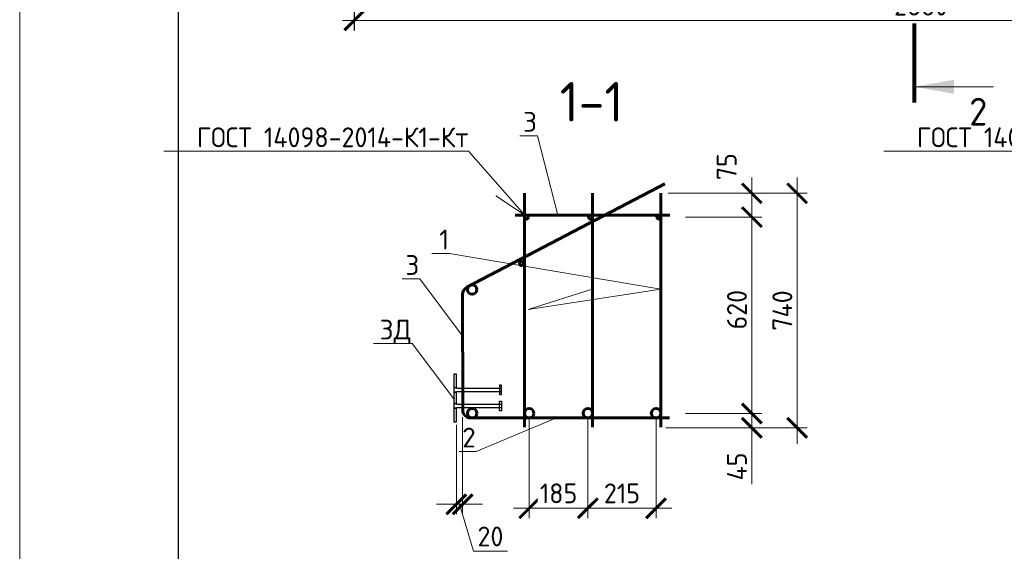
# Model space of a CAD drawing. Header units: millimetres. Extents: x 251864 to 617215, y -272865 to -46010.
# Tile 49 of 53: x 543055 to 555478, y -223605 to -216894. Entities that reach past the tile are written whole.
import ezdxf
from ezdxf import colors
from ezdxf.entities.mleader import LeaderData, LeaderLine
from ezdxf.math import Vec2, Vec3

# ---------------------------------------------------------------- set-up
doc = ezdxf.new("R2010")
doc.units = ezdxf.units.MM
doc.layers.get('Defpoints').update_dxf_attribs({"color": 140})
for name, color, linetype, lineweight in [('Выноски', 20, 'Continuous', 20), ('Изделия закладные', 1, 'Continuous', 30), ('подоснова', 151, 'Continuous', 5), ('Размеры', 54, 'Continuous', 20), ('СО_ОСНОВНАЯ_060', 142, 'Continuous', 60), ('ТОНКИЕ', 7, 'Continuous', 9)]:
    doc.layers.add(name, color=color, linetype=linetype, lineweight=lineweight)
doc.layers.add('ТОЛСТЫЕ_ОСНОВНЫЕ', color=6, linetype='Continuous')
doc.styles.add('GOST-2.304_Type-B', font='GOST_Common.ttf')
doc.styles.add('ГОСТ', font='GOST_Common.ttf')
doc.dimstyles.new('ГОСТ', dxfattribs={"dimscale": 0, "dimtxt": 2.5, "dimasz": 2.5, "dimexe": 1.25, "dimexo": 0.625, "dimtad": 1, "dimdec": 0, "dimtxsty": 'ГОСТ', "dimblk": 'ARCHTICK', "dimcen": 2.5, "dimdle": 1.5, "dimclrd": 256, "dimclre": 256, "dimclrt": 256, "dimadec": 0, "dimazin": 0, "dimtfac": 1, "dimtdec": 0, "dimtmove": 1, "dimatfit": 3, "dimfxl": 2, "dimtfill": 1, "dimlwd": -1, "dimarcsym": 0})
doc.dimstyles.new('мой', dxfattribs={"dimscale": 100, "dimtxt": 2.5, "dimasz": 2.5, "dimexe": 1.25, "dimexo": 0.625, "dimtad": 1, "dimdec": 0, "dimtxsty": 'GOST-2.304_Type-B', "dimblk": 'ARCHTICK', "dimcen": 2.5, "dimdle": 2, "dimaunit": 1, "dimadec": 1, "dimazin": 2, "dimtfac": 1, "dimtdec": 0, "dimtmove": 1, "dimatfit": 3, "dimfxl": 1, "dimtfill": 1, "dimlwd": -1, "dimlwe": -1, "dimarcsym": 0})

# ---------------------------------------------------------------- blocks, each defined once
blk = doc.blocks.new('*U281')
at = {"layer": 'ТОЛСТЫЕ_ОСНОВНЫЕ', "color": 6}
blk.add_lwpolyline([(20, 5), (205, 5), (205, 292), (20, 292)], close=True, dxfattribs=at)
at = {"layer": 'ТОНКИЕ'}
blk.add_lwpolyline([(0, 0), (210, 0), (210, 297), (0, 297)], close=True, dxfattribs=at)
blk = doc.blocks.new('_None')
blk = doc.blocks.new('_ArchTick')
at = {"color": 0, "linetype": 'ByBlock', "const_width": 0.15}
blk.add_lwpolyline([(-0.5, -0.5), (0.5, 0.5)], dxfattribs=at)
blk = doc.blocks.new('*D1340')
at = {"layer": 'Defpoints', "color": 0, "ltscale": 0.1, "transparency": 16777216}
for p in [(551394, -221866), (552293, -221866), (551144, -222047)]:
    blk.add_point(p, dxfattribs=at)
at = {"layer": 'Размеры', "color": 0, "linetype": 'Continuous', "ltscale": 0.1, "transparency": 16777216}
for p, q in [((552293, -222247), (552293, -221666)), ((551457, -221866), (552418, -221866)), ((551207, -222047), (552418, -222047)), ((552293, -222759), (552293, -222047))]:
    blk.add_line(p, q, dxfattribs=at)
at = {"layer": 'Размеры', "color": 0, "ltscale": 0.1, "transparency": 16777216, "xscale": 250, "yscale": 250, "zscale": 250}
for p, rotation in [((552293, -221866), 90), ((552293, -222047), 270)]:
    blk.add_blockref('_ArchTick', p, dxfattribs=dict(at, rotation=rotation))
at = {"layer": 'Размеры', "color": 0, "ltscale": 0.1, "transparency": 16777216, "insert": (552105, -222534), "char_height": 250, "attachment_point": 5, "rotation": 90, "style": 'GOST-2.304_Type-B', "bg_fill": 3, "box_fill_scale": 1.1, "bg_fill_color": 256, "bg_fill_true_color": 13158600, "bg_fill_transparency": 0}
blk.add_mtext('45', dxfattribs=at)
blk = doc.blocks.new('*D1341')
at = {"layer": 'Defpoints', "color": 0, "ltscale": 0.1, "transparency": 16777216}
for p in [(551394, -219386), (552293, -219386), (551394, -221865)]:
    blk.add_point(p, dxfattribs=at)
at = {"layer": 'Размеры', "color": 0, "linetype": 'Continuous', "ltscale": 0.1, "transparency": 16777216}
for p, q in [((552293, -222065), (552293, -219186)), ((551457, -219386), (552418, -219386)), ((551457, -221865), (552418, -221865))]:
    blk.add_line(p, q, dxfattribs=at)
at = {"layer": 'Размеры', "color": 0, "ltscale": 0.1, "transparency": 16777216, "xscale": 250, "yscale": 250, "zscale": 250}
for p, rotation in [((552293, -219386), 90), ((552293, -221865), 270)]:
    blk.add_blockref('_ArchTick', p, dxfattribs=dict(at, rotation=rotation))
at = {"layer": 'Размеры', "color": 0, "ltscale": 0.1, "transparency": 16777216, "insert": (552105, -220555), "char_height": 250, "attachment_point": 5, "rotation": 90, "style": 'GOST-2.304_Type-B', "bg_fill": 3, "box_fill_scale": 1.1, "bg_fill_color": 256, "bg_fill_true_color": 13158600, "bg_fill_transparency": 0}
blk.add_mtext('620', dxfattribs=at)
blk = doc.blocks.new('*D1342')
at = {"layer": 'Defpoints', "color": 0, "ltscale": 0.1, "transparency": 16777216}
for p in [(551174, -219086), (552293, -219086), (551394, -219386)]:
    blk.add_point(p, dxfattribs=at)
at = {"layer": 'Размеры', "color": 0, "linetype": 'Continuous', "ltscale": 0.1, "transparency": 16777216}
for p, q in [((552293, -219586), (552293, -218886)), ((551237, -219086), (552418, -219086)), ((551457, -219386), (552418, -219386))]:
    blk.add_line(p, q, dxfattribs=at)
at = {"layer": 'Размеры', "color": 0, "ltscale": 0.1, "transparency": 16777216, "xscale": 250, "yscale": 250, "zscale": 250}
for p, rotation in [((552293, -219086), 90), ((552293, -219386), 270)]:
    blk.add_blockref('_ArchTick', p, dxfattribs=dict(at, rotation=rotation))
at = {"layer": 'Размеры', "color": 0, "ltscale": 0.1, "transparency": 16777216, "insert": (551976, -218750), "char_height": 250, "attachment_point": 5, "rotation": 90, "style": 'GOST-2.304_Type-B', "bg_fill": 3, "box_fill_scale": 1.1, "bg_fill_color": 256, "bg_fill_true_color": 13158600, "bg_fill_transparency": 0}
blk.add_mtext('75', dxfattribs=at)
blk = doc.blocks.new('*D1343')
at = {"layer": 'Defpoints', "color": 0, "ltscale": 0.1, "transparency": 16777216}
for p in [(551807, -219086), (551144, -222047), (552865, -222047)]:
    blk.add_point(p, dxfattribs=at)
at = {"layer": 'Размеры', "color": 0, "linetype": 'Continuous', "ltscale": 0.1, "transparency": 16777216}
for p, q in [((552865, -218886), (552865, -222247)), ((551870, -219086), (552990, -219086)), ((551207, -222047), (552990, -222047))]:
    blk.add_line(p, q, dxfattribs=at)
at = {"layer": 'Размеры', "color": 0, "ltscale": 0.1, "transparency": 16777216, "xscale": 250, "yscale": 250, "zscale": 250}
for p, rotation in [((552865, -219086), 90), ((552865, -222047), 270)]:
    blk.add_blockref('_ArchTick', p, dxfattribs=dict(at, rotation=rotation))
at = {"layer": 'Размеры', "color": 0, "ltscale": 0.1, "transparency": 16777216, "insert": (552678, -220566), "char_height": 250, "attachment_point": 5, "rotation": 90, "style": 'GOST-2.304_Type-B', "bg_fill": 3, "box_fill_scale": 1.1, "bg_fill_color": 256, "bg_fill_true_color": 13158600, "bg_fill_transparency": 0}
blk.add_mtext('740', dxfattribs=at)
blk = doc.blocks.new('*D1344')
at = {"layer": 'Defpoints', "color": 0, "ltscale": 0.1, "transparency": 16777216}
for p in [(550224, -221861), (551084, -221861), (550224, -223061)]:
    blk.add_point(p, dxfattribs=at)
at = {"layer": 'Размеры', "color": 0, "linetype": 'Continuous', "ltscale": 0.1, "transparency": 16777216}
for p, q in [((550224, -221924), (550224, -223186)), ((551084, -221924), (551084, -223186)), ((551284, -223061), (550024, -223061))]:
    blk.add_line(p, q, dxfattribs=at)
at = {"layer": 'Размеры', "color": 0, "ltscale": 0.1, "transparency": 16777216, "xscale": 250, "yscale": 250, "zscale": 250, "rotation": 180}
blk.add_blockref('_ArchTick', (550224, -223061), dxfattribs=at)
at = {"layer": 'Размеры', "color": 0, "ltscale": 0.1, "transparency": 16777216, "xscale": 250, "yscale": 250, "zscale": 250}
blk.add_blockref('_ArchTick', (551084, -223061), dxfattribs=at)
at = {"layer": 'Размеры', "color": 0, "ltscale": 0.1, "transparency": 16777216, "insert": (550654, -222873), "char_height": 250, "attachment_point": 5, "style": 'GOST-2.304_Type-B', "bg_fill": 3, "box_fill_scale": 1.1, "bg_fill_color": 256, "bg_fill_true_color": 13158600, "bg_fill_transparency": 0}
blk.add_mtext('215', dxfattribs=at)
blk = doc.blocks.new('*D1345')
at = {"layer": 'Defpoints', "color": 0, "ltscale": 0.1, "transparency": 16777216}
for p in [(549484, -221861), (550224, -222044), (549484, -223061)]:
    blk.add_point(p, dxfattribs=at)
at = {"layer": 'Размеры', "color": 0, "linetype": 'Continuous', "ltscale": 0.1, "transparency": 16777216}
for p, q in [((549484, -221924), (549484, -223186)), ((550224, -222107), (550224, -223186)), ((550424, -223061), (549284, -223061))]:
    blk.add_line(p, q, dxfattribs=at)
at = {"layer": 'Размеры', "color": 0, "ltscale": 0.1, "transparency": 16777216, "xscale": 250, "yscale": 250, "zscale": 250, "rotation": 180}
blk.add_blockref('_ArchTick', (549484, -223061), dxfattribs=at)
at = {"layer": 'Размеры', "color": 0, "ltscale": 0.1, "transparency": 16777216, "xscale": 250, "yscale": 250, "zscale": 250}
blk.add_blockref('_ArchTick', (550224, -223061), dxfattribs=at)
at = {"layer": 'Размеры', "color": 0, "ltscale": 0.1, "transparency": 16777216, "insert": (549854, -222873), "char_height": 250, "attachment_point": 5, "style": 'GOST-2.304_Type-B', "bg_fill": 3, "box_fill_scale": 1.1, "bg_fill_color": 256, "bg_fill_true_color": 13158600, "bg_fill_transparency": 0}
blk.add_mtext('185', dxfattribs=at)
blk = doc.blocks.new('*D1348')
at = {"layer": 'Defpoints', "color": 0, "transparency": 16777216}
for p in [(547277, -215251), (561577, -215405), (561577, -216904)]:
    blk.add_point(p, dxfattribs=at)
at = {"layer": 'Размеры', "lineweight": -2, "transparency": 16777216}
for p, q in [((547277, -215314), (547277, -217029)), ((561577, -215468), (561577, -217029))]:
    blk.add_line(p, q, dxfattribs=at)
at = {"layer": 'Размеры', "transparency": 16777216}
blk.add_line((547127, -216904), (561727, -216904), dxfattribs=at)
at = {"layer": 'Размеры', "transparency": 16777216, "xscale": 250, "yscale": 250, "zscale": 250, "rotation": 180}
blk.add_blockref('_ArchTick', (547277, -216904), dxfattribs=at)
at = {"layer": 'Размеры', "transparency": 16777216, "xscale": 250, "yscale": 250, "zscale": 250}
blk.add_blockref('_ArchTick', (561577, -216904), dxfattribs=at)
at = {"layer": 'Размеры', "transparency": 16777216, "insert": (554427, -216717), "char_height": 250, "attachment_point": 5, "style": 'ГОСТ', "bg_fill": 3, "box_fill_scale": 1.1, "bg_fill_color": 256, "bg_fill_true_color": 13158600, "bg_fill_transparency": 0}
blk.add_mtext('2860', dxfattribs=at)
blk = doc.blocks.new('ввввв')
at = {"ltscale": 5}
h = blk.add_hatch(color=256, dxfattribs=at)
h.dxf.hatch_style = 1
h.paths.add_polyline_path([(625470, -158226), (625470, -158258), (625466, -158258), (625466, -158250), (625445, -158226)])
h = blk.add_hatch(color=256, dxfattribs=at)
h.dxf.hatch_style = 1
h.paths.add_polyline_path([(625510, -158226), (625534, -158226), (625514, -158250), (625514, -158258), (625510, -158258)])
h = blk.add_hatch(color=256, dxfattribs=at)
h.dxf.hatch_style = 1
h.paths.add_polyline_path([(625672, -158226), (625647, -158226), (625668, -158250), (625668, -158258), (625672, -158258)])
h = blk.add_hatch(color=256, dxfattribs=at)
h.dxf.hatch_style = 1
h.paths.add_polyline_path([(625712, -158226), (625712, -158258), (625716, -158258), (625716, -158250), (625736, -158226)])
for p, q in [((625466, -158250), (625445, -158226)), ((625514, -158250), (625534, -158226)), ((625668, -158250), (625647, -158226)), ((625716, -158250), (625736, -158226))]:
    blk.add_line(p, q, dxfattribs=at)
at = {"layer": 'Изделия закладные', "lineweight": 30, "ltscale": 25}
for p, q in [((625470, -158258), (625470, -158826)), ((625510, -158258), (625510, -158826)), ((625672, -158258), (625672, -158826)), ((625712, -158258), (625712, -158826))]:
    blk.add_line(p, q, dxfattribs=at)
for points in [[(625712, -158258), (625892, -158258), (625892, -158226), (625290, -158226), (625290, -158258), (625471, -158258)], [(625511, -158258), (625672, -158258)]]:
    blk.add_lwpolyline(points, dxfattribs=at)
for points in [[(625430, -158802), (625550, -158802), (625550, -158826), (625430, -158826)], [(625752, -158802), (625632, -158802), (625632, -158826), (625752, -158826)]]:
    blk.add_lwpolyline(points, close=True, dxfattribs=at)
blk = doc.blocks.new('*D1363')
at = {"layer": 'Defpoints', "color": 0, "ltscale": 0.1, "transparency": 16777216}
for p in [(548644, -221851), (548565, -221944), (548644, -223011)]:
    blk.add_point(p, dxfattribs=at)
at = {"layer": 'Размеры', "color": 0, "linetype": 'Continuous', "ltscale": 0.1, "transparency": 16777216}
for p, q in [((548644, -221913), (548644, -223136)), ((548565, -222007), (548565, -223136)), ((548565, -223011), (548315, -223011)), ((548565, -223011), (548644, -223011)), ((548565, -223011), (548644, -223011)), ((548605, -223011), (548783, -223604)), ((548644, -223011), (548894, -223011)), ((548783, -223604), (549208, -223604))]:
    blk.add_line(p, q, dxfattribs=at)
at = {"layer": 'Размеры', "color": 0, "ltscale": 0.1, "transparency": 16777216, "xscale": 250, "yscale": 250, "zscale": 250}
blk.add_blockref('_ArchTick', (548565, -223011), dxfattribs=at)
at = {"layer": 'Размеры', "color": 0, "ltscale": 0.1, "transparency": 16777216, "xscale": 250, "yscale": 250, "zscale": 250, "rotation": 180}
blk.add_blockref('_ArchTick', (548644, -223011), dxfattribs=at)
at = {"layer": 'Размеры', "color": 0, "ltscale": 0.1, "transparency": 16777216, "insert": (548995, -223417), "char_height": 250, "attachment_point": 5, "style": 'GOST-2.304_Type-B', "bg_fill": 3, "box_fill_scale": 1.1, "bg_fill_color": 256, "bg_fill_true_color": 13158600, "bg_fill_transparency": 0}
blk.add_mtext('20', dxfattribs=at)

msp = doc.modelspace()

# ---------------------------------------------------------------- hatches: boundary and pattern name
at = {"layer": 'Выноски'}
msp.add_hatch(color=256, dxfattribs=at).paths.add_polyline_path([(554343, -217741.4), (554843, -217653.2), (554843, -217829.6)], flags=0)

# ---------------------------------------------------------------- linework, layer by layer
msp.add_line((554343, -217741.4), (555343, -217741.4), dxfattribs=at)
at = {"layer": 'подоснова', "ltscale": 0.3}
msp.add_line((549423.7, -219357.7), (549063.4, -219116.6), dxfattribs=at)
at = {"layer": 'СО_ОСНОВНАЯ_060', "ltscale": 100}
msp.add_line((548644.5, -221821.8), (548643.3, -220360.8), dxfattribs=at)
for points in [[(549423.6, -219085.9), (549423.6, -222035.9)], [(550284, -219085.9), (550284, -222035.9)], [(551144.5, -219085.9), (551144.5, -222035.9)], [(551259.5, -219360.9), (549308.6, -219360.9)], [(551253.6, -221921.8), (549302.7, -221921.8)]]:
    msp.add_lwpolyline(points, dxfattribs=at)
for centre, radius in [((549448.6, -219385.9), 25), ((550259, -219385.9), 25), ((551119.5, -219385.9), 25), ((549386.5, -219972.3), 25.8), ((548763.3, -220301), 60), ((548764.5, -221861.4), 60), ((549483.6, -221861.4), 60), ((550224, -221861.4), 60), ((551084.5, -221861.4), 60)]:
    msp.add_circle(centre, radius, dxfattribs=at)
for centre, start, end in [((548743.3, -220360.8), 117.63964, 180), ((548744.5, -221821.8), 180, 270), ((548744.5, -221821.8), 180, 270)]:
    msp.add_arc(centre, 100, start, end, dxfattribs=at)

# ---------------------------------------------------------------- block references
at = {"xscale": 100, "yscale": 100, "zscale": 100}
msp.add_blockref('*U281', (543055.5, -238510.6), dxfattribs=at)
at = {"layer": 'Размеры', "rotation": 90}
msp.add_blockref('ввввв', (390307.1, -847259.5), dxfattribs=at)

# ---------------------------------------------------------------- texts
at = {"layer": 'Выноски', "style": 'GOST-2.304_Type-B'}
msp.add_text('2', height=350, dxfattribs=at).set_placement((555035.8, -218230.7))
at = {"layer": 'Размеры', "insert": (550271.1, -217931), "char_height": 500, "attachment_point": 5, "style": 'GOST-2.304_Type-B'}
msp.add_mtext_dynamic_manual_height_columns('1-1', width=15225.227, gutter_width=15, heights=[0], dxfattribs=at)

# ---------------------------------------------------------------- leaders
at = {"layer": 'подоснова'}
ml = msp.add_multileader_mtext('Standard', dxfattribs=at)
ml.set_content('{\\fISOCPEUR|b0|i0|c204|p34;3}', color=256, style='GOST-2.304_Type-B')
ml.set_leader_properties(color=256, linetype='ByLayer', lineweight=15)
ml.set_arrow_properties(name='NONE')
ml.build(insert=Vec2(0, 0))
ml.multileader.update_dxf_attribs({"text_left_attachment_type": 6, "text_right_attachment_type": 6, "dogleg_length": 10, "arrow_head_size": 18})
ctx = ml.context
ctx.base_point, ctx.char_height, ctx.arrow_head_size, ctx.landing_gap_size, ctx.plane_origin = Vec3(549412.2, -218359.2), 250, 18, 20, Vec3(556100, -218831.9)
ctx.left_attachment, ctx.right_attachment, ctx.text_align_type = 6, 6, 1
notes = []
notes.append((ctx, [(0, (1, 1, 0), (549587.2, -218359.2), (-1, 0), 10, [(1, [(549848.7, -219376.8)], 0, [])])]))
ctx.mtext.insert, ctx.mtext.width, ctx.mtext.alignment, ctx.mtext.flow_direction = Vec3(549494.7, -218059.2), 3036.308, 2, 5
at = {"layer": 'подоснова', "ltscale": 0.3}
ml = msp.add_multileader_mtext('Standard', dxfattribs=at)
ml.set_content('ГОСТ 14098-2014-К1-Кт', color=256, style='GOST-2.304_Type-B')
ml.set_leader_properties(color=256, linetype='ByLayer', lineweight=15)
ml.set_arrow_properties(name='NONE')
ml.build(insert=Vec2(0, 0))
ml.multileader.update_dxf_attribs({"text_left_attachment_type": 6, "text_right_attachment_type": 6, "dogleg_length": 0.1, "arrow_head_size": 0.18})
ctx = ml.context
ctx.base_point, ctx.char_height, ctx.arrow_head_size, ctx.landing_gap_size, ctx.plane_origin = Vec3(545131.4, -218554.1), 250, 0.18, 0.2, Vec3(544540, -218102.3)
ctx.left_attachment, ctx.right_attachment, ctx.text_align_type = 6, 6, 2
notes.append((ctx, [(1, (1, 1, 0), (548717.5, -218554.1), (-1, 0), 0.1, [(0, [(549426, -219359.5)], 0, [])])]))
ctx.mtext.insert, ctx.mtext.alignment, ctx.mtext.flow_direction = Vec3(548717.2, -218254.1), 3, 5
ml = msp.add_multileader_mtext('Standard', dxfattribs=at)
ml.set_content('ГОСТ 14098-2014-К1-Кт', color=256, style='GOST-2.304_Type-B')
ml.set_leader_properties(color=256, linetype='ByLayer', lineweight=15)
ml.set_arrow_properties(name='NONE')
ml.build(insert=Vec2(0, 0))
ml.multileader.update_dxf_attribs({"text_left_attachment_type": 6, "text_right_attachment_type": 6, "dogleg_length": 0.1, "arrow_head_size": 0.18})
ctx = ml.context
ctx.base_point, ctx.char_height, ctx.arrow_head_size, ctx.landing_gap_size, ctx.plane_origin = Vec3(554215.3, -218554.1), 250, 0.18, 0.2, Vec3(553623.9, -218102.3)
ctx.left_attachment, ctx.right_attachment, ctx.text_align_type = 6, 6, 2
notes.append((ctx, [(1, (1, 1, 0), (557801.4, -218554.1), (-1, 0), 0.1, [(0, [(558509.9, -219359.5)], 0, [])])]))
ctx.mtext.insert, ctx.mtext.alignment, ctx.mtext.flow_direction = Vec3(557801.1, -218254.1), 3, 5
at = {"layer": 'подоснова'}
ml = msp.add_multileader_mtext('Standard', dxfattribs=at)
ml.set_content('{\\fISOCPEUR|b0|i0|c204|p34;1}', color=256, style='GOST-2.304_Type-B')
ml.set_leader_properties(color=256, linetype='ByLayer', lineweight=15)
ml.set_arrow_properties(name='NONE')
ml.build(insert=Vec2(0, 0))
ml.multileader.update_dxf_attribs({"text_left_attachment_type": 6, "text_right_attachment_type": 6, "dogleg_length": 10, "arrow_head_size": 18})
ctx = ml.context
ctx.base_point, ctx.char_height, ctx.arrow_head_size, ctx.landing_gap_size, ctx.plane_origin = Vec3(548353.1, -219844.6), 250, 18, 20, Vec3(554990.9, -220317.3)
ctx.left_attachment, ctx.right_attachment, ctx.text_align_type = 6, 6, 1
notes.append((ctx, [(0, (1, 1, 0), (548478.1, -219844.6), (-1, 0), 10, [(0, [(550291.1, -220290.6), (549471.1, -220550.7), (551144.5, -220295.4)], 0, [])])]))
ctx.mtext.insert, ctx.mtext.width, ctx.mtext.alignment, ctx.mtext.flow_direction = Vec3(548410.6, -219544.6), 3036.308, 2, 5
ml = msp.add_multileader_mtext('Standard', dxfattribs=at)
ml.set_content('{\\fISOCPEUR|b0|i0|c0|p34;3}', color=256, style='GOST-2.304_Type-B')
ml.set_leader_properties(color=256, linetype='ByLayer', lineweight=15)
ml.set_arrow_properties(name='NONE')
ml.build(insert=Vec2(0, 0))
ml.multileader.update_dxf_attribs({"text_left_attachment_type": 6, "text_right_attachment_type": 6, "dogleg_length": 10, "arrow_head_size": 18})
ctx = ml.context
ctx.base_point, ctx.char_height, ctx.arrow_head_size, ctx.landing_gap_size, ctx.plane_origin = Vec3(547927.1, -220166), 250, 18, 20, Vec3(554614.8, -220638.7)
ctx.left_attachment, ctx.right_attachment, ctx.text_align_type = 6, 6, 1
notes.append((ctx, [(0, (1, 1, 0), (548102.1, -220166), (-1, 0), 10, [(1, [(548626.4, -220862.9)], 0, [])])]))
ctx.mtext.insert, ctx.mtext.width, ctx.mtext.alignment, ctx.mtext.flow_direction = Vec3(548009.6, -219866), 3036.308, 2, 5
ml = msp.add_multileader_mtext('Standard', dxfattribs=at)
ml.set_content('{\\fISOCPEUR|b0|i0|c204|p34;ЗД}', color=256, style='GOST-2.304_Type-B')
ml.set_leader_properties(color=256, linetype='ByLayer', lineweight=15)
ml.set_arrow_properties(name='NONE')
ml.build(insert=Vec2(0, 0))
ml.multileader.update_dxf_attribs({"text_left_attachment_type": 6, "text_right_attachment_type": 6, "dogleg_length": 10, "arrow_head_size": 18})
ctx = ml.context
ctx.base_point, ctx.char_height, ctx.arrow_head_size, ctx.landing_gap_size, ctx.plane_origin = Vec3(547596.6, -220981.2), 250, 18, 20, Vec3(554521.9, -221453.9)
ctx.left_attachment, ctx.right_attachment, ctx.text_align_type = 6, 6, 1
notes.append((ctx, [(0, (1, 1, 0), (548009.1, -220981.2), (-1, 0), 10, [(1, [(548533.4, -221678.1)], 0, [])])]))
ctx.mtext.insert, ctx.mtext.width, ctx.mtext.alignment, ctx.mtext.flow_direction = Vec3(547797.8, -220681.2), 3036.308, 2, 5
ml = msp.add_multileader_mtext('Standard', dxfattribs=at)
ml.set_content('{\\fISOCPEUR|b0|i0|c204|p34;2}', color=256, style='GOST-2.304_Type-B')
ml.set_leader_properties(color=256, linetype='ByLayer', lineweight=15)
ml.set_arrow_properties(name='NONE')
ml.build(insert=Vec2(0, 0))
ml.multileader.update_dxf_attribs({"text_left_attachment_type": 6, "text_right_attachment_type": 6, "dogleg_length": 10, "arrow_head_size": 18})
ctx = ml.context
ctx.base_point, ctx.char_height, ctx.arrow_head_size, ctx.landing_gap_size, ctx.plane_origin = Vec3(548641.1, -222344.3), 250, 18, 20, Vec3(555328.8, -222817)
ctx.left_attachment, ctx.right_attachment, ctx.text_align_type = 6, 6, 1
notes.append((ctx, [(0, (1, 1, 0), (548816.1, -222344.3), (-1, 0), 10, [(1, [(549828.9, -221921.8)], 0, [])])]))
ctx.mtext.insert, ctx.mtext.width, ctx.mtext.alignment, ctx.mtext.flow_direction = Vec3(548723.6, -222044.3), 3036.308, 2, 5
for ctx, leaders in notes:
    for number, flags, end, landing, length, lines in leaders:
        leader = LeaderData()
        leader.index, (leader.has_last_leader_line, leader.has_dogleg_vector, leader.attachment_direction) = number, flags
        leader.last_leader_point, leader.dogleg_vector, leader.dogleg_length = Vec3(end), Vec3(landing), length
        for number, points, colour, breaks in lines:
            line = LeaderLine()
            line.index, line.vertices, line.color, line.breaks = number, Vec3.list(points), colors.encode_raw_color(colour), breaks
            leader.lines.append(line)
        ctx.leaders.append(leader)

# ---------------------------------------------------------------- next in the draw order: dimensions: what is measured, and where the dimension line sits
at = {"layer": 'Размеры'}
dim = msp.add_linear_dim(base=(561576.8, -216904.4), p1=(547276.8, -215251.1), p2=(561576.8, -215405.5), dimstyle='ГОСТ', override={"dimscale": 100, "dimlfac": 0.2}, dxfattribs=at)
dim.commit()
dim.dimension.update_dxf_attribs({"geometry": '*D1348', "text_midpoint": (554426.8, -216716.9)})
at = {"layer": 'Размеры', "ltscale": 0.1}
dim = msp.add_linear_dim(base=(552292.7, -221866.4), p1=(551144.5, -222046.9), p2=(551394.5, -221866.4), angle=90, dimstyle='мой', override={"dimlfac": 0.25}, dxfattribs=at)
dim.commit()
dim.dimension.update_dxf_attribs({"geometry": '*D1340', "text_midpoint": (552464.3, -222534.4), "dimtype": 160})

# ---------------------------------------------------------------- next in the draw order: linework, layer by layer
at = {"layer": 'Выноски', "const_width": 50}
msp.add_lwpolyline([(554343, -216941.4), (554343, -217941.4)], dxfattribs=at)

# ---------------------------------------------------------------- next in the draw order: dimensions: what is measured, and where the dimension line sits
at = {"layer": 'Размеры', "ltscale": 0.1}
dim = msp.add_linear_dim(base=(552292.7, -219385.9), p1=(551394.5, -221865.4), p2=(551394.5, -219385.9), angle=90, dimstyle='мой', override={"dimlfac": 0.25}, dxfattribs=at)
dim.commit()
dim.dimension.update_dxf_attribs({"geometry": '*D1341', "text_midpoint": (552292.7, -220555.2), "dimtype": 160})

# ---------------------------------------------------------------- next in the draw order: dimensions: what is measured, and where the dimension line sits
dim = msp.add_linear_dim(base=(552292.7, -219085.9), p1=(551394.5, -219385.9), p2=(551174.5, -219085.9), angle=90, dimstyle='мой', override={"dimlfac": 0.25}, dxfattribs=at)
dim.commit()
dim.dimension.update_dxf_attribs({"geometry": '*D1342', "text_midpoint": (552164, -218750.1), "dimtype": 160})

# ---------------------------------------------------------------- next in the draw order: dimensions: what is measured, and where the dimension line sits
dim = msp.add_linear_dim(base=(552865.2, -222046.9), p1=(551807.4, -219085.9), p2=(551144.5, -222046.9), angle=90, dimstyle='мой', override={"dimlfac": 0.25}, dxfattribs=at)
dim.commit()
dim.dimension.update_dxf_attribs({"geometry": '*D1343', "text_midpoint": (552677.7, -220566.4)})

# ---------------------------------------------------------------- next in the draw order: linework, layer by layer
at = {"layer": 'СО_ОСНОВНАЯ_060', "ltscale": 100}
msp.add_line((548697, -220272.2), (551194.6, -218964.3), dxfattribs=at)

# ---------------------------------------------------------------- next in the draw order: dimensions: what is measured, and where the dimension line sits
at = {"layer": 'Размеры', "ltscale": 0.1}
dim = msp.add_linear_dim(base=(550224, -223060.9), p1=(551084.5, -221861.4), p2=(550224, -221861.4), dimstyle='мой', override={"dimlfac": 0.25}, dxfattribs=at)
dim.commit()
dim.dimension.update_dxf_attribs({"geometry": '*D1344', "text_midpoint": (550654.3, -222873.4)})

# ---------------------------------------------------------------- next in the draw order: dimensions: what is measured, and where the dimension line sits
dim = msp.add_linear_dim(base=(549483.6, -223060.9), p1=(550224, -222044.1), p2=(549483.6, -221861.4), dimstyle='мой', override={"dimlfac": 0.25}, dxfattribs=at)
dim.commit()
dim.dimension.update_dxf_attribs({"geometry": '*D1345', "text_midpoint": (549853.8, -222873.4)})

# ---------------------------------------------------------------- next in the draw order: linework, layer by layer
at = {"layer": 'СО_ОСНОВНАЯ_060', "ltscale": 100}
msp.add_line((551253.6, -221921.8), (548744.5, -221921.8), dxfattribs=at)

# ---------------------------------------------------------------- next in the draw order: dimensions: what is measured, and where the dimension line sits
at = {"layer": 'Размеры', "ltscale": 0.1}
dim = msp.add_linear_dim(base=(548644.5, -223010.6), p1=(548564.7, -221944), p2=(548644.5, -221850.9), dimstyle='мой', override={"dimlfac": 0.25}, dxfattribs=at)
dim.commit()
dim.dimension.update_dxf_attribs({"geometry": '*D1363', "text_midpoint": (548845.2, -223416.9)})

doc.saveas('drawing.dxf')
